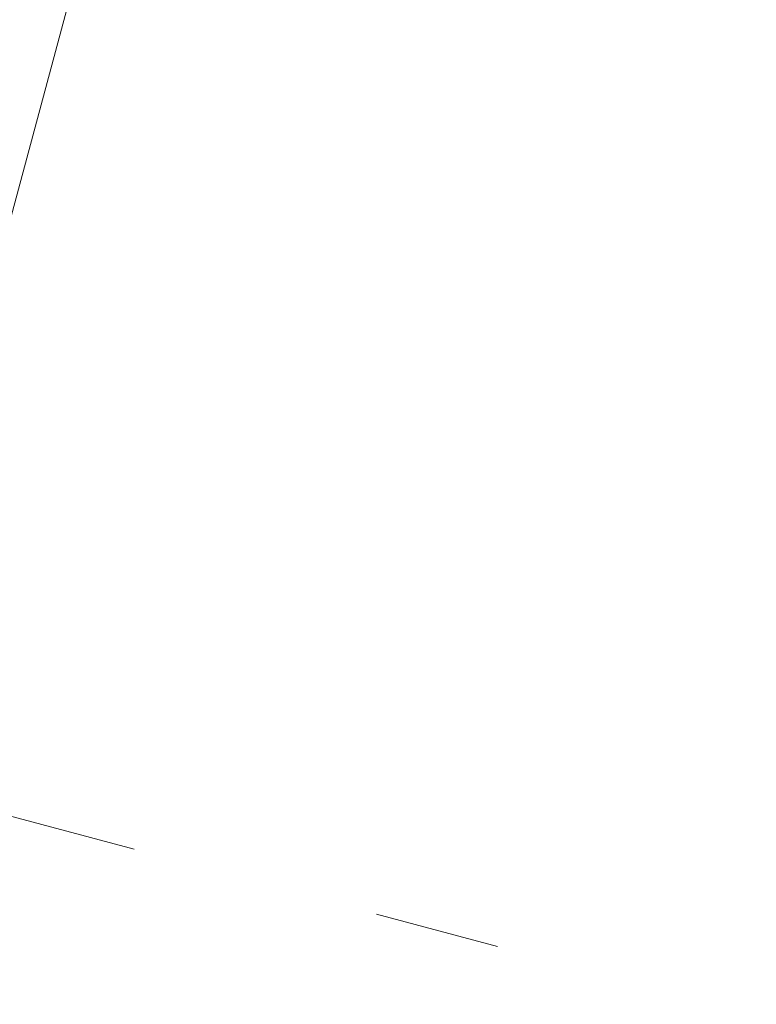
# Model space of a CAD drawing. Header units: millimetres. Extents: x -62314 to 79800, y -34032 to 28340.
# Tile 99 of 256: x 64796 to 65003, y -20215 to -19937. Entities that reach past the tile are written whole.
import ezdxf

# ---------------------------------------------------------------- set-up
doc = ezdxf.new("R2010")
doc.units = ezdxf.units.MM
doc.header["$LTSCALE"] = 508
doc.linetypes.add('Dash Style-6', pattern=[1.04164, 0.625, -0.20828, 0.06943, -0.13893])
for name, color, linetype, lineweight in [('(00) tekening-aanzicht grijs', 8, 'Continuous', 0), ('(00) tekening-stramien-algemeen', 7, 'Dash Style-6', 0), ('None', 7, 'Continuous', 0)]:
    doc.layers.add(name, color=color, linetype=linetype, lineweight=lineweight)

# ---------------------------------------------------------------- blocks, each defined once
blk = doc.blocks.new('blok B 01 (2D)')
at = {"layer": '(00) tekening-aanzicht grijs', "color": 17, "lineweight": 0, "transparency": 33554687}
blk.add_line((68030, 8520.64), (68030, 17465.86), dxfattribs=at)
blk = doc.blocks.new('Group-176-1')
at = {"layer": '(00) tekening-stramien-algemeen', "color": 2, "lineweight": 0, "transparency": 33554687}
blk.add_line((71014.45, -2704.92), (-1884.52, -2704.93), dxfattribs=at)
blk = doc.blocks.new('Stramien blok B')
at = {"layer": 'None', "color": 17, "transparency": 33554687}
blk.add_blockref('Group-176-1', (0, 0), dxfattribs=at)

msp = doc.modelspace()

# ---------------------------------------------------------------- block references
at = {"layer": 'None', "color": 17, "transparency": 33554687}
for name, p, rotation in [('blok B 01 (2D)', (-3125.94, -10622.93), 344.9999999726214), ('Stramien blok B', (0, 0), 344.9999645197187)]:
    msp.add_blockref(name, p, dxfattribs=dict(at, rotation=rotation))

doc.saveas('drawing.dxf')
